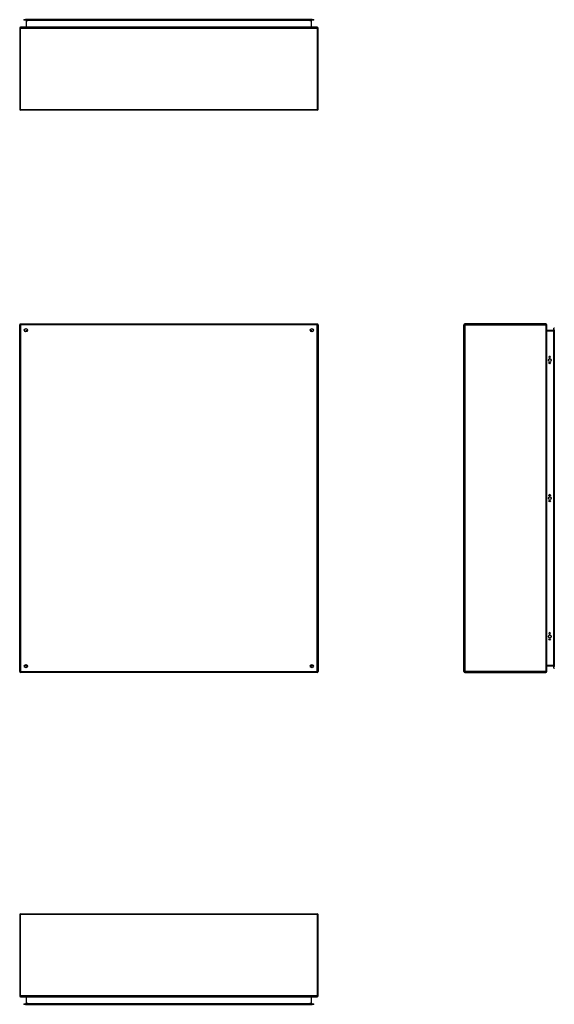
# Model space of a CAD drawing. Header units: inches. Extents: x 20 to 233, y 20 to 138.
# Tile 1 of 109: x 20 to 84, y 20 to 138. Entities that reach past the tile are written whole.
import ezdxf

# ---------------------------------------------------------------- set-up
doc = ezdxf.new("R2010")
doc.units = ezdxf.units.IN
doc.header["$MEASUREMENT"] = 0
doc.layers.add('Visible Edges(ANSI)', color=7, linetype='Continuous', lineweight=25)
doc.layers.add('Visible Tangent Edges(ANSI)', color=7, linetype='Continuous', lineweight=25)

msp = doc.modelspace()

# ---------------------------------------------------------------- linework, layer by layer
at = {"layer": 'Visible Edges(ANSI)'}
for p, q in [((20.27, 138.5), (20.47, 138.5)), ((20.27, 138.5), (20.27, 138.43)), ((20.47, 138.43), (20.27, 138.43)), ((55.05, 138.5), (20.47, 138.5)), ((55.05, 138.43), (20.47, 138.43)), ((20.56, 138.4), (20.56, 137.61)), ((54.96, 137.61), (54.96, 138.4)), ((55.05, 138.5), (55.25, 138.5)), ((55.25, 138.43), (55.05, 138.43)), ((55.25, 138.43), (55.25, 138.5)), ((19.76, 137.48), (19.76, 127.68)), ((55.66, 137.58), (19.86, 137.58)), ((55.76, 127.68), (55.76, 137.48)), ((55.66, 127.58), (19.86, 127.58)), ((19.76, 59.91), (19.76, 101.71)), ((19.86, 101.81), (55.66, 101.81)), ((20.62, 100.91), (20.62, 100.9)), ((20.66, 100.94), (20.65, 100.94)), ((54.86, 100.94), (54.85, 100.94)), ((54.89, 100.91), (54.89, 100.9)), ((55.76, 101.71), (55.76, 59.91)), ((73.35, 59.91), (73.35, 101.71)), ((83.25, 101.81), (73.45, 101.81)), ((83.35, 59.91), (83.35, 101.71)), ((84.17, 101.01), (83.38, 101.01)), ((84.2, 101.1), (84.2, 101.29)), ((84.27, 101.29), (84.2, 101.29)), ((84.2, 101.1), (84.2, 60.51)), ((84.27, 60.51), (84.27, 101.1)), ((83.61, 97.8), (83.61, 97.81)), ((83.8, 97.81), (83.8, 97.8)), ((83.61, 81.15), (83.61, 81.16)), ((83.8, 81.16), (83.8, 81.15)), ((83.61, 64.5), (83.61, 64.51)), ((83.8, 64.51), (83.8, 64.5)), ((20.62, 60.71), (20.62, 60.7)), ((20.65, 60.67), (20.66, 60.67)), ((54.85, 60.67), (54.86, 60.67)), ((54.89, 60.71), (54.89, 60.7)), ((83.38, 60.6), (84.17, 60.6)), ((55.66, 59.81), (19.86, 59.81)), ((73.45, 59.81), (83.25, 59.81)), ((84.2, 60.32), (84.2, 60.51)), ((84.2, 60.32), (84.27, 60.32)), ((19.76, 30.61), (19.76, 20.81)), ((19.86, 30.71), (55.66, 30.71)), ((55.76, 20.81), (55.76, 30.61)), ((19.86, 20.71), (55.66, 20.71)), ((20.56, 20.68), (20.56, 19.89)), ((54.96, 19.89), (54.96, 20.68)), ((20.27, 19.86), (20.47, 19.86)), ((20.27, 19.86), (20.27, 19.79)), ((20.47, 19.79), (20.27, 19.79)), ((55.05, 19.86), (20.47, 19.86)), ((20.47, 19.79), (55.05, 19.79)), ((55.05, 19.86), (55.25, 19.86)), ((55.25, 19.79), (55.05, 19.79)), ((55.25, 19.79), (55.25, 19.86))]:
    msp.add_line(p, q, dxfattribs=at)
at = {"layer": 'Visible Edges(ANSI)', "flags": 128}
for points in [[(20.56, 137.61), (20.56, 137.61), (20.55, 137.61), (20.55, 137.6), (20.55, 137.6), (20.55, 137.6), (20.55, 137.6), (20.55, 137.59), (20.55, 137.59), (20.55, 137.59), (20.55, 137.59), (20.55, 137.59), (20.54, 137.59), (20.54, 137.59), (20.54, 137.58), (20.54, 137.58), (20.54, 137.58), (20.54, 137.58), (20.53, 137.58), (20.53, 137.58), (20.53, 137.58), (20.53, 137.58), (20.53, 137.58), (20.53, 137.58), (20.52, 137.58)], [(54.99, 137.58), (54.99, 137.58), (54.99, 137.58), (54.98, 137.58), (54.98, 137.58), (54.98, 137.58), (54.98, 137.58), (54.98, 137.58), (54.98, 137.58), (54.97, 137.58), (54.97, 137.58), (54.97, 137.59), (54.97, 137.59), (54.97, 137.59), (54.97, 137.59), (54.97, 137.59), (54.96, 137.59), (54.96, 137.59), (54.96, 137.6), (54.96, 137.6), (54.96, 137.6), (54.96, 137.6), (54.96, 137.61), (54.96, 137.61), (54.96, 137.61)], [(83.38, 101.01), (83.38, 101.01), (83.38, 101.01), (83.37, 101.01), (83.37, 101.01), (83.37, 101.01), (83.37, 101.01), (83.37, 101.01), (83.36, 101.01), (83.36, 101.01), (83.36, 101.02), (83.36, 101.02), (83.36, 101.02), (83.36, 101.02), (83.36, 101.02), (83.35, 101.02), (83.35, 101.03), (83.35, 101.03), (83.35, 101.03), (83.35, 101.03), (83.35, 101.03), (83.35, 101.03), (83.35, 101.04), (83.35, 101.04), (83.35, 101.04)], [(20.52, 20.71), (20.53, 20.71), (20.53, 20.71), (20.53, 20.71), (20.53, 20.71), (20.53, 20.71), (20.53, 20.71), (20.54, 20.71), (20.54, 20.71), (20.54, 20.71), (20.54, 20.71), (20.54, 20.7), (20.54, 20.7), (20.55, 20.7), (20.55, 20.7), (20.55, 20.7), (20.55, 20.7), (20.55, 20.7), (20.55, 20.69), (20.55, 20.69), (20.55, 20.69), (20.55, 20.69), (20.55, 20.68), (20.56, 20.68), (20.56, 20.68)]]:
    msp.add_lwpolyline(points, dxfattribs=at)
at = {"layer": 'Visible Edges(ANSI)'}
for centre, radius in [((20.51, 101.06), 0.195), ((55.01, 101.06), 0.195), ((83.71, 97.46), 0.165), ((83.71, 97.11), 0.0935), ((83.71, 80.81), 0.165), ((83.71, 80.46), 0.0935), ((83.71, 64.15), 0.165), ((83.71, 63.8), 0.0935), ((20.51, 60.56), 0.195), ((55.01, 60.56), 0.195)]:
    msp.add_circle(centre, radius, dxfattribs=at)
for centre, radius, start, end in [((20.52, 138.4), 0.031, 0, 90), ((54.99, 138.4), 0.031, 90, 180), ((19.86, 137.48), 0.099, 90, 180), ((55.66, 137.48), 0.099, 0, 90), ((19.86, 127.68), 0.099, 180, 270), ((55.66, 127.68), 0.099, 270, 0), ((19.86, 101.71), 0.099, 90, 180), ((20.65, 100.91), 0.031, 90, 180), ((54.86, 100.91), 0.031, 0, 90), ((55.66, 101.71), 0.099, 0, 90), ((73.45, 101.71), 0.099, 90, 180), ((83.25, 101.71), 0.099, 0, 90), ((84.17, 101.04), 0.031, 270, 0), ((83.71, 97.81), 0.0935, 0, 180), ((83.71, 97.8), 0.0935, 180, 0), ((83.71, 81.16), 0.0935, 0, 180), ((83.71, 81.15), 0.0935, 180, 0), ((83.71, 64.51), 0.0935, 0, 180), ((83.71, 64.5), 0.0935, 180, 0), ((20.65, 60.7), 0.031, 180, 270), ((54.86, 60.7), 0.031, 270, 0), ((83.38, 60.57), 0.031, 90, 180), ((84.17, 60.57), 0.031, 0, 90), ((19.86, 59.91), 0.099, 180, 270), ((55.66, 59.91), 0.099, 270, 0), ((73.45, 59.91), 0.099, 180, 270), ((83.25, 59.91), 0.099, 270, 0), ((19.86, 30.61), 0.099, 90, 180), ((55.66, 30.61), 0.099, 0, 90), ((19.86, 20.81), 0.099, 180, 270), ((54.99, 20.68), 0.031, 90, 180), ((55.66, 20.81), 0.099, 270, 0), ((20.52, 19.89), 0.031, 270, 0), ((54.99, 19.89), 0.031, 180, 270)]:
    msp.add_arc(centre, radius, start, end, dxfattribs=at)
at = {"layer": 'Visible Tangent Edges(ANSI)'}
for p, q in [((20.47, 138.43), (20.47, 138.5)), ((20.59, 138.4), (20.56, 138.4)), ((20.59, 138.43), (20.59, 138.4)), ((20.59, 137.61), (20.59, 138.4)), ((20.59, 138.4), (20.76, 138.4)), ((54.76, 138.4), (20.76, 138.4)), ((54.76, 138.4), (54.93, 138.4)), ((54.93, 138.4), (54.93, 138.43)), ((54.93, 138.4), (54.93, 137.61)), ((54.96, 138.4), (54.93, 138.4)), ((55.05, 138.5), (55.05, 138.43)), ((19.76, 137.48), (19.86, 137.48)), ((19.86, 137.58), (19.86, 137.48)), ((19.86, 137.48), (55.66, 137.48)), ((19.86, 127.68), (19.86, 137.48)), ((20.59, 137.61), (20.56, 137.61)), ((20.76, 137.61), (20.59, 137.61)), ((20.76, 137.61), (54.76, 137.61)), ((54.93, 137.61), (54.76, 137.61)), ((54.93, 137.61), (54.96, 137.61)), ((55.66, 137.48), (55.66, 137.58)), ((55.66, 137.48), (55.76, 137.48)), ((55.66, 137.48), (55.66, 127.68)), ((19.76, 127.68), (19.86, 127.68)), ((19.86, 127.68), (19.86, 127.58)), ((19.86, 127.68), (55.66, 127.68)), ((55.66, 127.68), (55.66, 127.58)), ((55.66, 127.68), (55.76, 127.68)), ((19.76, 101.71), (19.86, 101.71)), ((19.86, 101.81), (19.86, 101.71)), ((19.86, 101.71), (19.86, 59.91)), ((55.66, 101.71), (19.86, 101.71)), ((20.52, 101.04), (20.65, 100.94)), ((20.62, 100.91), (20.52, 101.04)), ((20.52, 101.04), (20.7, 101.04)), ((20.52, 101.04), (20.52, 100.94)), ((20.52, 100.86), (20.52, 100.94)), ((54.81, 101.04), (54.99, 101.04)), ((54.86, 100.94), (54.99, 101.04)), ((54.99, 101.04), (54.89, 100.91)), ((54.99, 100.94), (54.99, 101.04)), ((54.99, 100.94), (54.99, 100.86)), ((55.66, 101.81), (55.66, 101.71)), ((55.66, 59.91), (55.66, 101.71)), ((55.76, 101.71), (55.66, 101.71)), ((73.45, 101.71), (73.35, 101.71)), ((73.45, 101.81), (73.45, 101.71)), ((73.45, 101.71), (83.25, 101.71)), ((73.45, 101.71), (73.45, 59.91)), ((83.25, 101.81), (83.25, 101.71)), ((83.25, 101.71), (83.25, 59.91)), ((83.35, 101.71), (83.25, 101.71)), ((83.38, 101.01), (83.38, 100.98)), ((83.38, 100.98), (84.17, 100.98)), ((83.38, 60.64), (83.38, 100.98)), ((84.17, 100.98), (84.17, 101.01)), ((84.2, 100.98), (84.17, 100.98)), ((84.17, 100.98), (84.17, 60.64)), ((84.2, 101.1), (84.27, 101.1)), ((20.52, 60.67), (20.52, 60.75)), ((20.52, 60.57), (20.62, 60.7)), ((20.65, 60.67), (20.52, 60.57)), ((20.52, 60.67), (20.52, 60.57)), ((20.7, 60.57), (20.52, 60.57)), ((54.99, 60.57), (54.81, 60.57)), ((54.99, 60.57), (54.86, 60.67)), ((54.89, 60.7), (54.99, 60.57)), ((54.99, 60.75), (54.99, 60.67)), ((54.99, 60.57), (54.99, 60.67)), ((84.17, 60.64), (83.38, 60.64)), ((83.38, 60.6), (83.38, 60.64)), ((84.17, 60.64), (84.2, 60.64)), ((84.17, 60.6), (84.17, 60.64)), ((19.76, 59.91), (19.86, 59.91)), ((19.86, 59.91), (55.66, 59.91)), ((19.86, 59.81), (19.86, 59.91)), ((55.76, 59.91), (55.66, 59.91)), ((55.66, 59.81), (55.66, 59.91)), ((73.45, 59.91), (73.35, 59.91)), ((83.25, 59.91), (73.45, 59.91)), ((73.45, 59.91), (73.45, 59.81)), ((83.25, 59.91), (83.25, 59.81)), ((83.25, 59.91), (83.35, 59.91)), ((84.27, 60.51), (84.2, 60.51)), ((19.86, 30.61), (19.76, 30.61)), ((19.86, 30.61), (19.86, 30.71)), ((19.86, 20.81), (19.86, 30.61)), ((55.66, 30.61), (19.86, 30.61)), ((55.66, 30.61), (55.66, 30.71)), ((55.66, 30.61), (55.66, 20.81)), ((55.76, 30.61), (55.66, 30.61)), ((19.86, 20.81), (19.76, 20.81)), ((55.66, 20.81), (19.86, 20.81)), ((19.86, 20.81), (19.86, 20.71)), ((20.59, 20.68), (20.56, 20.68)), ((20.59, 19.89), (20.59, 20.68)), ((20.59, 20.68), (20.76, 20.68)), ((54.76, 20.68), (20.76, 20.68)), ((54.76, 20.68), (54.93, 20.68)), ((54.93, 20.68), (54.96, 20.68)), ((54.93, 20.68), (54.93, 19.89)), ((55.76, 20.81), (55.66, 20.81)), ((55.66, 20.71), (55.66, 20.81)), ((20.47, 19.79), (20.47, 19.86)), ((20.56, 19.89), (20.59, 19.89)), ((20.59, 19.89), (20.59, 19.86)), ((20.76, 19.89), (20.59, 19.89)), ((20.76, 19.89), (54.76, 19.89)), ((54.93, 19.89), (54.76, 19.89)), ((54.93, 19.89), (54.96, 19.89)), ((54.93, 19.86), (54.93, 19.89)), ((55.05, 19.86), (55.05, 19.79))]:
    msp.add_line(p, q, dxfattribs=at)
at = {"layer": 'Visible Tangent Edges(ANSI)', "flags": 128}
for points in [[(20.52, 137.58), (20.53, 137.58), (20.53, 137.58), (20.53, 137.58), (20.54, 137.58), (20.54, 137.58), (20.54, 137.58), (20.55, 137.58), (20.55, 137.58), (20.55, 137.58), (20.56, 137.58), (20.56, 137.59), (20.56, 137.59), (20.57, 137.59), (20.57, 137.59), (20.57, 137.59), (20.58, 137.59), (20.58, 137.59), (20.58, 137.6), (20.58, 137.6), (20.58, 137.6), (20.58, 137.6), (20.59, 137.61), (20.59, 137.61), (20.59, 137.61)], [(54.93, 137.61), (54.93, 137.61), (54.93, 137.61), (54.93, 137.6), (54.93, 137.6), (54.93, 137.6), (54.93, 137.6), (54.94, 137.59), (54.94, 137.59), (54.94, 137.59), (54.94, 137.59), (54.95, 137.59), (54.95, 137.59), (54.95, 137.59), (54.96, 137.58), (54.96, 137.58), (54.96, 137.58), (54.97, 137.58), (54.97, 137.58), (54.97, 137.58), (54.98, 137.58), (54.98, 137.58), (54.98, 137.58), (54.99, 137.58), (54.99, 137.58)], [(83.35, 101.04), (83.35, 101.04), (83.35, 101.03), (83.35, 101.03), (83.35, 101.03), (83.35, 101.02), (83.35, 101.02), (83.35, 101.02), (83.35, 101.01), (83.35, 101.01), (83.36, 101.01), (83.36, 101), (83.36, 101), (83.36, 101), (83.36, 100.99), (83.36, 100.99), (83.36, 100.99), (83.37, 100.99), (83.37, 100.98), (83.37, 100.98), (83.37, 100.98), (83.37, 100.98), (83.38, 100.98), (83.38, 100.98), (83.38, 100.98)], [(20.59, 20.68), (20.59, 20.68), (20.59, 20.68), (20.58, 20.69), (20.58, 20.69), (20.58, 20.69), (20.58, 20.69), (20.58, 20.7), (20.58, 20.7), (20.57, 20.7), (20.57, 20.7), (20.57, 20.7), (20.56, 20.7), (20.56, 20.7), (20.56, 20.71), (20.55, 20.71), (20.55, 20.71), (20.55, 20.71), (20.54, 20.71), (20.54, 20.71), (20.54, 20.71), (20.53, 20.71), (20.53, 20.71), (20.53, 20.71), (20.52, 20.71)]]:
    msp.add_lwpolyline(points, dxfattribs=at)
at = {"layer": 'Visible Tangent Edges(ANSI)'}
for centre, major_axis, start_param, end_param in [((83.38, 60.57), (0, 0.062), 0, 1.570796), ((54.99, 20.68), (-0.062, 0), 4.712389, 6.283185)]:
    msp.add_ellipse(centre, major_axis=major_axis, ratio=0.5, start_param=start_param, end_param=end_param, dxfattribs=at)

doc.saveas('drawing.dxf')
